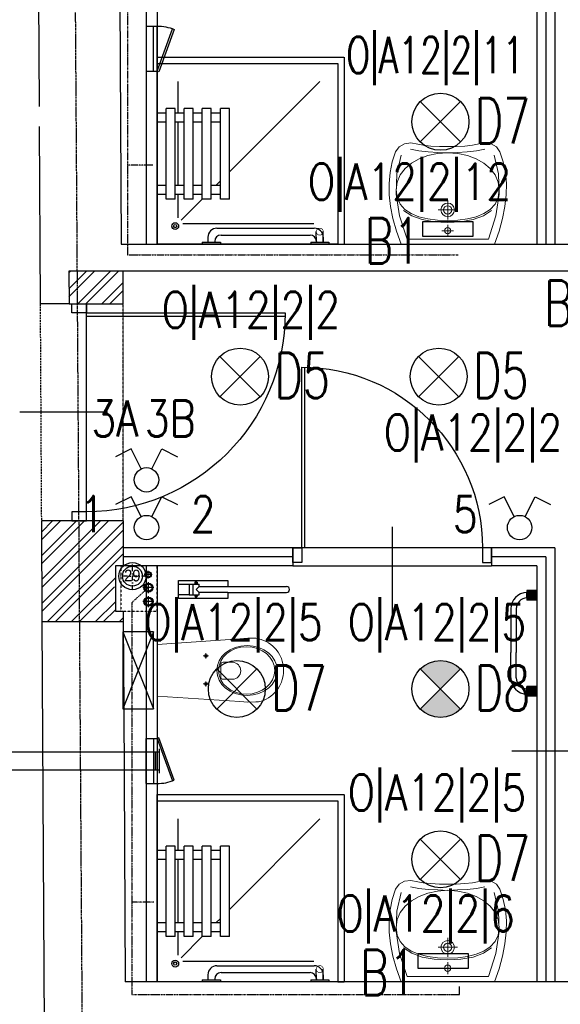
# Model space of a CAD drawing. Header units: inches. Extents: x -281236 to -70395, y 38777 to 102341.
# Tile 191 of 244: x -139016 to -138717, y 59900 to 60445. Entities that reach past the tile are written whole.
import ezdxf
from ezdxf.enums import TextEntityAlignment as Align

# ---------------------------------------------------------------- set-up
doc = ezdxf.new("R2010")
doc.units = ezdxf.units.IN
doc.header["$MEASUREMENT"] = 0
for name, pattern in [('00-inst$0$DASHDOT', [1, 0.5, -0.25, 0, -0.25]), ('CENTER', [2, 1.25, -0.25, 0.25, -0.25]), ('DASHDOT', [1, 0.5, -0.25, 0, -0.25]), ('DASHED', [0.75, 0.5, -0.25]), ('DASHED2', [0.375, 0.25, -0.125])]:
    doc.linetypes.add(name, pattern=pattern)
doc.layers.get('0').update_dxf_attribs({"color": 101})
for name, color, linetype in [('Drz---drzwi', 5, 'Continuous'), ('E-90', 6, 'Continuous'), ('E35', 6, 'Continuous'), ('Ins-kan', 54, 'Continuous'), ('Ins-went', 141, 'Continuous'), ('Ins-wod', 152, 'Continuous'), ('Mw-wc-rury', 160, 'DASHDOT'), ('Os-osie glowne', 8, 'CENTER'), ('piony_K_nr', 240, 'Continuous'), ('Sc-cegla pelna', 32, 'Continuous'), ('Sc-cegla pelna-hatch', 8, 'Continuous'), ('Sc-gazobeton', 45, 'Continuous'), ('Sc-gk', 120, 'Continuous'), ('Sc-gk-hatch', 8, 'Continuous'), ('Sc-nad', 5, 'DASHED2'), ('Sc-nadproza kon', 5, 'DASHED2'), ('stelaż_wc', 64, 'Continuous'), ('W-otwor-strop', 126, 'Continuous'), ('Wyp-grzejniki', 56, 'Continuous'), ('Wyp-meble', 155, 'Continuous'), ('Wyp-sanitar', 131, 'Continuous')]:
    doc.layers.add(name, color=color, linetype=linetype)
doc.styles.add('ROMANS', font='romans', dxfattribs={"width": 0.85})
doc.styles.add('TYTUL2', font='ARIAL.TTF')
doc.linetypes.add('BATTING', pattern='A,0.0001,-0.1,[134,ltypeshp.shx,S=0.1,R=0,X=-0.1,Y=0],-0.2,[134,ltypeshp.shx,S=0.1,R=180,X=0.1,Y=0],-0.1', length=0.4001)
pattern_1 = [(45, (2.823071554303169e-09, 7.275957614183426e-12), (-6.629126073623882, 6.629126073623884), []), (45, (4.419417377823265, 7.275957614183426e-12), (-6.629126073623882, 6.629126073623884), [])]

# ---------------------------------------------------------------- blocks, each defined once
blk = doc.blocks.new('_0630_BRODZIK_NIEPELNOSPRAWNI')
for p, q in [((27.5145487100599, -5), (27.5145487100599, 0)), ((32.5145487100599, -5), (32.5145487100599, 0)), ((25.0145487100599, -10), (25.0145487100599, -5)), ((25.0145487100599, -5), (75.0145487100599, -5)), ((67.5145487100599, -5.000000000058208), (67.5145487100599, -5.820766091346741e-11)), ((72.5145487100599, -5.000000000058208), (72.5145487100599, -5.820766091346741e-11)), ((75.0145487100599, -10), (75.0145487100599, -5)), ((25.0145487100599, -10), (75.0145487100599, -10)), ((27.5145487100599, -15), (27.5145487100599, -10)), ((32.5145487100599, -15), (32.5145487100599, -10)), ((67.5145487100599, -15.00000000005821), (67.5145487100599, -10.00000000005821)), ((72.5145487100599, -15.00000000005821), (72.5145487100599, -10.00000000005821)), ((11.24549740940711, -86.65147187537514), (11.24549740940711, -14.30211374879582)), ((25.0145487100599, -25.01347514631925), (13.26359198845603, -13.26302274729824)), ((27.5145487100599, -11.55817966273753), (14.61417230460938, -11.55817966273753)), ((25.0145487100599, -20), (25.0145487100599, -15)), ((25.0145487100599, -15), (75.0145487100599, -15)), ((67.5145487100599, -11.55817966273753), (32.5145487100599, -11.55817966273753)), ((90.02909742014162, -11.55817966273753), (72.5145487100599, -11.55817966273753)), ((75.0145487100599, -20), (75.0145487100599, -15)), ((25.0145487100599, -20), (75.0145487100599, -20)), ((27.5145487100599, -25), (27.5145487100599, -20)), ((32.5145487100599, -25), (32.5145487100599, -20)), ((67.5145487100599, -25.00000000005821), (67.5145487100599, -20.00000000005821)), ((72.5145487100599, -25.00000000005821), (72.5145487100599, -20.00000000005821)), ((1.049999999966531, -25), (0.04999999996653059, -25)), ((1.049999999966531, -25), (1.049999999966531, -35)), ((25.0145487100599, -30), (25.0145487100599, -25)), ((25.0145487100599, -25), (75.0145487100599, -25)), ((75.0145487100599, -30), (75.0145487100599, -25)), ((3.849999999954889, -28.10000000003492), (1.049999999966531, -28.10000000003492)), ((1.549999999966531, -31.90000000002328), (1.049999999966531, -31.90000000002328)), ((25.0145487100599, -30), (75.0145487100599, -30)), ((27.5145487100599, -35), (27.5145487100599, -30)), ((32.50521209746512, -35), (32.50521209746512, -30)), ((32.5145487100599, -32.51315326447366), (32.50521209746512, -32.50381705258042)), ((32.5145487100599, -35), (32.5145487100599, -30)), ((35.00150217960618, -35), (32.5145487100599, -32.51315326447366)), ((67.5145487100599, -35.00000000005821), (67.5145487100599, -30.00000000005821)), ((72.5145487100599, -35.00000000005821), (72.5145487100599, -30.00000000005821)), ((1.049999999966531, -35), (0.04999999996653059, -35)), ((5.049999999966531, -35.40000000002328), (5.049999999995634, -84.60000000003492)), ((8.849999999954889, -33.10000000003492), (8.849999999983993, -86.90000000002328)), ((25.0145487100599, -40), (25.0145487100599, -35)), ((25.0145487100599, -35), (75.0145487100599, -35)), ((75.0145487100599, -40), (75.0145487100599, -35)), ((25.0145487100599, -40), (75.0145487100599, -40)), ((90.02909742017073, -90.02523358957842), (40.00171677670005, -40)), ((1.049999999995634, -85.00000000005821), (0.04999999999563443, -85.00000000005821)), ((1.049999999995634, -85.00000000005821), (1.049999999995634, -95.00000000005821)), ((1.049999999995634, -88.10000000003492), (6.949999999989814, -88.07500000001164)), ((1.549999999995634, -88.10000000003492), (1.049999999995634, -88.10000000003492)), ((1.049999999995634, -91.90000000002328), (6.949999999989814, -91.92500000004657)), ((3.849999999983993, -91.90000000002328), (1.049999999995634, -91.90000000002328))]:
    blk.add_line(p, q)
blk.add_lwpolyline([(0, 0), (100.0000000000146, 0), (100.0000000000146, -100), (0, -100)], close=True)
at = {"linetype": 'DASHED', "ltscale": 0.5}
blk.add_lwpolyline([(103.5000000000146, 0), (103.5000000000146, -103.5), (0, -103.5)], dxfattribs=at)
for points in [[(100.0000000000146, 0), (103.5000000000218, 0)], [(1.049999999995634, -95.00000000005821), (0.0458230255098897, -95.00048435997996)], [(0, -100), (0, -103.5)]]:
    blk.add_lwpolyline(points)
at = {"const_width": 0.35}
blk.add_lwpolyline([(6.949999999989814, -88.07500000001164, 1), (6.949999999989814, -91.92500000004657, 1)], format="xyb", close=True, dxfattribs=at)
for radius in [1.900505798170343, 0.900505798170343]:
    blk.add_circle((9.999999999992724, -10.0000000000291), radius)
for centre, radius, start, end in [((1.550000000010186, -35.40000000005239), 3.5, 0, 90), ((3.849999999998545, -33.10000000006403), 5, 0, 90), ((1.549999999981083, -84.60000000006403), 3.5, 270, 0), ((3.849999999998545, -86.90000000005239), 5, 270, 0)]:
    blk.add_arc(centre, radius, start, end)
blk = doc.blocks.new('_0630_UMYWALKA_NIEPEŁNOSPRAWNY')
at = {"lineweight": 0}
for points in [[(0, -54.0117386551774), (4.599899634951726, -54.03674748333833), (9.416254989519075, -54.29201000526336), (13.64059101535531, -54.72405907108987), (16.46227673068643, -55.27985871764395), (20.39814885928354, -56.01028897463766), (23.99252112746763, -55.5847077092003), (26.92674656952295, -53.96646405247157), (28.8839029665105, -51.11890713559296), (30.72118946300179, -45.50830589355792), (31.91600778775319, -39.68512961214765), (32.47223862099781, -33.64420405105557), (32.39333145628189, -27.38078615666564), (31.68402934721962, -20.88927050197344), (30.34691941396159, -14.16534522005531), (28.38674471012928, -7.203836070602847), (25.80695472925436, 0), (0, 0), (-25.80729967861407, 0), (-28.38717589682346, -7.203836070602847), (-30.34747995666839, -14.16534522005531), (-31.68441741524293, -20.88927050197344), (-32.39406447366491, -27.38078615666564), (-32.47279916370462, -33.64420405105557), (-31.91665456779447, -39.68512961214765), (-30.72183624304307, -45.50830589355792), (-28.88454974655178, -51.11890713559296), (-26.92726399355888, -53.96646405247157), (-23.99286607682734, -55.5847077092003), (-20.39892499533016, -56.01028897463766), (-16.46270791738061, -55.27985871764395), (-13.6410222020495, -54.72405907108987), (-9.417117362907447, -54.29201000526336), (-4.600330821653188, -54.03674748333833), (0, -54.0117386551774)], [(0, -5.72486571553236), (0.6799814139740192, -5.862845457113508), (1.236643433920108, -6.238409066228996), (1.612207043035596, -6.795071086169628), (1.750617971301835, -7.475483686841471), (1.612207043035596, -8.155896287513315), (1.236643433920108, -8.712558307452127), (0.6799814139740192, -9.088121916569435), (0, -9.226532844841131), (-0.6804126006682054, -9.088121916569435), (-1.237074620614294, -8.712558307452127), (-1.613069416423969, -8.155896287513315), (-1.751049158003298, -7.475483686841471), (-1.613069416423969, -6.795071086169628), (-1.237074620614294, -6.238409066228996), (-0.6804126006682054, -5.862845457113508), (0, -5.72486571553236)], [(0, -15.26228416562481), (1.45741102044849, -15.55764704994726), (2.65007341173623, -16.3631037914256), (3.455530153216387, -17.55576618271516), (3.75132422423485, -19.01360838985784), (3.455530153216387, -20.47145059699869), (2.65007341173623, -21.66411298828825), (1.45741102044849, -22.46913854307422), (0, -22.76493261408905), (-1.458273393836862, -22.46913854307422), (-2.650935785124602, -21.66411298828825), (-3.455961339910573, -20.47145059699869), (-3.751755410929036, -19.01360838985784), (-3.455961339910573, -17.55576618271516), (-2.650935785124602, -16.3631037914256), (-1.458273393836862, -15.55764704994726), (0, -15.26228416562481)], [(0, -16.7127961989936), (0.8938500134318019, -16.89389460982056), (1.62557383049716, -17.38803455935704), (2.119282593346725, -18.11932718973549), (2.300812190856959, -19.01360838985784), (2.119282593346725, -19.90788958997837), (1.62557383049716, -20.63918222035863), (0.8938500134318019, -21.13289098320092), (0, -21.31442058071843), (-0.8942812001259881, -21.13289098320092), (-1.626005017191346, -20.63918222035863), (-2.119713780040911, -19.90788958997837), (-2.301243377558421, -19.01360838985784), (-2.119713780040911, -18.11932718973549), (-1.626005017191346, -17.38803455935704), (-0.8942812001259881, -16.89389460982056), (0, -16.7127961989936)]]:
    blk.add_lwpolyline(points, close=True, dxfattribs=at)
for points in [[(25.67371804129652, -49.28205182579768), (28.13622524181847, -38.98402005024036), (28.45228508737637, -27.73996467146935), (26.58697145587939, -15.64647150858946), (22.50665178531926, -2.800988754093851), (0, -2.800988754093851), (-22.50729856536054, -2.800988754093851), (-26.5875751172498, -15.64647150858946), (-28.45275939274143, -27.73996467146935), (-28.13691514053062, -38.98402005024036), (-25.67414922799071, -49.28205182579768)], [(0, -10.72835609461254), (0, -4.223042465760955)], [(-3.252872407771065, -7.475483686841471), (3.252441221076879, -7.475483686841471)], [(-28.44758515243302, -30.13650030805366), (-27.85733368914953, -25.83196355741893), (-26.16923778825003, -22.21948144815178), (-23.50734986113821, -19.26197192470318), (-19.99585167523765, -16.9240776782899), (-15.75858004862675, -15.16871665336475), (-10.91980298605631, -13.9596691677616), (-5.60370225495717, -13.26114672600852), (0.06597156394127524, -13.03606727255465), (5.73521419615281, -13.26114672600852), (11.05174611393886, -13.9596691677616), (15.8905231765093, -15.16871665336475), (20.12736361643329, -16.9240776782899), (23.63894803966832, -19.26197192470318), (26.30066349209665, -22.21948144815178), (27.98875939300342, -25.83196355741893), (28.5794851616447, -30.13650030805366)], [(-24.25731287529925, -18.74152958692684), (-19.75102387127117, -15.71287425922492), (-14.00796207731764, -13.62765541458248), (-7.309045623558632, -12.42335098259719), (0.06597156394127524, -12.03571414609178), (7.440557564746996, -12.42335098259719), (14.13947401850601, -13.62765541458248), (19.88244957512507, -15.71287425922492), (24.38878169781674, -18.74152958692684)], [(-0.0004311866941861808, -24.2645999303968), (-0.0004311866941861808, -13.76261684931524)], [(5.341109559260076, -19.01360838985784), (-5.341540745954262, -19.01360838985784)], [(-28.44758515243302, -30.13650030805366), (-27.86082630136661, -34.41559704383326), (-26.18187155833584, -38.32602915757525), (-23.53291923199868, -41.80570576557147), (-20.03616763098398, -44.79253598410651), (-15.81377194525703, -47.22356655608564), (-10.98793048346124, -49.03713778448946), (-5.681315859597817, -50.17115878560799), (-0.01509153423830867, -50.56310748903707), (5.658031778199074, -50.17115878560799), (10.98361861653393, -49.03713778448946), (15.83490009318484, -47.22356655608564), (20.08683206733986, -44.79253598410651), (23.6135080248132, -41.80570576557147), (26.28815907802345, -38.32602915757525), (27.98530989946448, -34.41559704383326), (28.5794851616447, -30.13650030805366)], [(20.64392527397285, -52.50560353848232), (15.93666015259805, -51.6337440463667), (10.85555616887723, -51.0779443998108), (5.511428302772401, -50.7403252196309), (0.01509153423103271, -50.52343831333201), (-5.481245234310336, -50.7403252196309), (-10.82537310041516, -51.0779443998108), (-15.90647708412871, -51.6337440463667), (-20.61369908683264, -52.50560353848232)]]:
    blk.add_lwpolyline(points, dxfattribs=at)
at = {"lineweight": 0, "const_width": 0.2824945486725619}
for points in [[(-0.1276312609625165, -20.35201188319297), (-0.1276312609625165, -20.35201188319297)], [(-0.07459529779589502, -21.39332774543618), (-0.07459529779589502, -21.39332774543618)]]:
    blk.add_lwpolyline(points, dxfattribs=at)
blk = doc.blocks.new('_0630_DRZWI_100')
at = {"ltscale": 25}
for p, q in [((-4, -5), (-4, 0)), ((-4, 0), (-4, -5)), ((4, 0), (-4, 0)), ((4, -5), (4, 0)), ((4, -5), (4, 0)), ((-4, -105), (-4, -5)), ((-4, -5), (4, -5)), ((-15.69999999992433, -55), (32.89999999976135, -55)), ((-4, -105), (4, -105)), ((-4, -110), (-4, -105)), ((4, -105), (4, -110)), ((4, -105), (4, -110)), ((4, -110), (-4, -110))]:
    blk.add_line(p, q, dxfattribs=at)
at = {"ltscale": 7}
for p, q in [((-4, -5), (-104, -4.999999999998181)), ((-4, -6.799999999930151), (-103.9837986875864, -6.799999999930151))]:
    blk.add_line(p, q, dxfattribs=at)
blk.add_arc((-4, -5), 100, 180, 270)
blk = doc.blocks.new('_GJKHGJ')
at = {"ltscale": 25}
for p, q in [((-8, -5), (-8, 0)), ((-8, 0), (-8, -5)), ((0, 0), (-8, 0)), ((0, -5), (0, 0)), ((0, -5), (0, 0)), ((-8, -115), (-7.999999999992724, -4.999999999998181)), ((-8, -5), (0, -5)), ((-19.69999999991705, -60), (28.89999999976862, -60)), ((-8, -115), (0, -115)), ((-8, -120), (-8, -115)), ((0, -115), (0, -120)), ((0, -115), (0, -120)), ((0, -120), (-8, -120))]:
    blk.add_line(p, q, dxfattribs=at)
at = {"ltscale": 7}
for p, q in [((-8, -5), (-118, -4.999999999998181)), ((-8, -6.799999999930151), (-117.985271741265, -6.799999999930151))]:
    blk.add_line(p, q, dxfattribs=at)
blk.add_arc((-8, -5), 110, 180, 270)
blk = doc.blocks.new('_gslkflhklgj')
at = {"linetype": '00-inst$0$DASHDOT', "ltscale": 5}
for p, q in [((2.764863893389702e-10, -7.499999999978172), (-2.983142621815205e-10, 7.500000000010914)), ((7.499999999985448, 3.074092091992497e-10), (-7.500000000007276, -2.801243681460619e-10))]:
    blk.add_line(p, q, dxfattribs=at)
for centre, radius in [((-1.455191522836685e-11, 1.637090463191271e-11), 7.5), ((0, 0), 5.5)]:
    blk.add_circle(centre, radius)
blk = doc.blocks.new('_0630_WC_NIEPEŁNOSPRAWNY')
at = {"lineweight": 0}
for p, q in [((-14.26044946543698, 0), (-17.49471912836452, -45.69999999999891)), ((-14.26044946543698, 0), (14.26044946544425, 0)), ((14.26044946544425, 0), (17.1525273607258, -45.70464459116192)), ((-8.009799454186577, -26.98395776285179), (-9.420152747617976, -26.98395776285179)), ((-8.009799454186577, -26.98395776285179), (-8.009799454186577, -25.53926559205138)), ((-8.009799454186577, -26.98395776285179), (-6.526574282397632, -26.98395776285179)), ((-8.009799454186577, -26.98395776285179), (-8.009799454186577, -28.40553939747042)), ((7.490200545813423, -26.98395776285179), (6.079847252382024, -26.98395776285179)), ((7.490200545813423, -26.98395776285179), (7.490200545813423, -25.53926559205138)), ((7.490200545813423, -26.98395776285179), (8.973425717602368, -26.98395776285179)), ((7.490200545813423, -26.98395776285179), (7.490200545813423, -28.40553939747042)), ((-4.440070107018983, -36.51248908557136), (-4.440070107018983, -41.76659104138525)), ((-3.49908735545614, -35.21439024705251), (4.000928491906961, -35.21439024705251)), ((4.941911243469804, -36.51248908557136), (4.941911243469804, -41.76659104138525)), ((-17.49471912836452, -45.69999999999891), (-17.82067442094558, -50.14040847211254)), ((17.1525273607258, -45.70464459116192), (17.52067442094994, -50.14040847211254)), ((-17.82067442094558, -50.14040847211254), (-17.76542065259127, -54.69174354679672)), ((17.52067442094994, -50.14040847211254), (17.46542065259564, -54.69174354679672)), ((-17.76542065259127, -54.69174354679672), (-17.50824460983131, -56.08355764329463)), ((-17.50824460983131, -56.08355764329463), (-17.11556934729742, -57.5270070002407)), ((-17.11556934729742, -57.5270070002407), (-16.60128430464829, -58.93290689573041)), ((-16.60128430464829, -58.93290689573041), (-15.96901805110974, -60.29133791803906)), ((16.60128430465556, -58.93290689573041), (15.96901805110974, -60.29133791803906)), ((17.1155693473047, -57.5270070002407), (16.60128430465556, -58.93290689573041)), ((17.50824460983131, -56.08355764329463), (17.1155693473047, -57.5270070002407)), ((17.46542065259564, -54.69174354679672), (17.50824460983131, -56.08355764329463)), ((-15.96901805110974, -60.29133791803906), (-15.22323157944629, -61.59271557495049)), ((-15.22323157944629, -61.59271557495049), (-14.36918683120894, -62.82785791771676)), ((-14.36918683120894, -62.82785791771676), (-13.41290957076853, -63.98805032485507)), ((-13.41290957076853, -63.98805032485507), (-11.77135984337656, -65.59644362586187)), ((13.41290957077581, -63.98805032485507), (11.77135984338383, -65.59644362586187)), ((14.36918683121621, -62.82785791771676), (13.41290957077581, -63.98805032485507)), ((15.22323157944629, -61.59271557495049), (14.36918683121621, -62.82785791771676)), ((15.96901805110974, -60.29133791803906), (15.22323157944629, -61.59271557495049)), ((-11.77135984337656, -65.59644362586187), (-10.00146959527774, -66.94005631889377)), ((-10.00146959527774, -66.94005631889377), (-8.710203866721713, -67.72472016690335)), ((-8.710203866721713, -67.72472016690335), (-6.538240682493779, -68.77378328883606)), ((-6.538240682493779, -68.77378328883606), (-5.069820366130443, -69.2455219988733)), ((-5.069820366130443, -69.2455219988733), (-3.019381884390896, -69.72479742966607)), ((-3.019381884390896, -69.72479742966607), (-1.515462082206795, -69.92252014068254)), ((-1.515462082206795, -69.92252014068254), (0, -69.99537917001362)), ((1.515462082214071, -69.92252014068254), (0, -69.99537917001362)), ((3.019381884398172, -69.72479742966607), (1.515462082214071, -69.92252014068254)), ((5.069820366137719, -69.2455219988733), (3.019381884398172, -69.72479742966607)), ((6.538240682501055, -68.77378328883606), (5.069820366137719, -69.2455219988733)), ((8.710203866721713, -67.72472016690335), (6.538240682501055, -68.77378328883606)), ((10.00146959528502, -66.94005631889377), (8.710203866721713, -67.72472016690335)), ((11.77135984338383, -65.59644362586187), (10.00146959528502, -66.94005631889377))]:
    blk.add_line(p, q, dxfattribs=at)
for centre, radius, start, end in [((-3.244368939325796, -36.38913916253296), 1.202046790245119, 102.2339496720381, 185.8898644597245), ((3.746210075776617, -36.38913916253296), 1.20204679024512, 354.1101355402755, 77.7660503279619), ((0.2509205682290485, -41.5369819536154), 4.696606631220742, 182.8022099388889, 357.197790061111)]:
    blk.add_arc(centre, radius, start, end, dxfattribs=at)
for centre, major_axis, ratio, start_param in [((-8.009799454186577, -26.98395776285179), (0.5985531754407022, 0.5985531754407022), 0.999999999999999, 5.497787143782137), ((7.490200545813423, -26.98395776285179), (0.598553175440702, 0.5985531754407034), 0.9999999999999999, 5.497787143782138)]:
    blk.add_ellipse(centre, major_axis=major_axis, ratio=ratio, start_param=start_param, end_param=11.78097245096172, dxfattribs=at)
for centre, major_axis, ratio in [((0.05375849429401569, -49.75009780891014), (0, -16.75), 0.8235294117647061), ((0.05375849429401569, -49.50009780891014), (0, -15.54479430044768), 0.845174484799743)]:
    blk.add_ellipse(centre, major_axis=major_axis, ratio=ratio, dxfattribs=at)
blk = doc.blocks.new('rewizja')
at = {"layer": 'Wyp-meble'}
for p, q in [((-25.0000000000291, 5.999999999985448), (-25, -2.91038304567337e-11)), ((-25.0000000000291, 6), (-5.820766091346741e-11, 6)), ((-2.91038304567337e-11, 5.999999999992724), (0, 0)), ((-25, 3.999999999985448), (-25, 1.999999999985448)), ((0, 1.999999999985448), (-25, 1.999999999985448)), ((0, -1.455191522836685e-11), (-25, -1.455191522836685e-11))]:
    blk.add_line(p, q, dxfattribs=at)
blk.add_lwpolyline([(-23.15029537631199, -9.490196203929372), (0.3420201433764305, -0.9396926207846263), (0, 0), (-23.49231551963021, -8.550503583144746)], close=True, dxfattribs=at)
blk.add_arc((-2.91038304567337e-11, -1.455191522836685e-11), 25, 180, 202.2924427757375, dxfattribs=at)
blk = doc.blocks.new('pion_woda')
at = {"layer": 'Ins-wod'}
for p, q in [((3, 0), (-3, 0)), ((0, 3), (0, -3))]:
    blk.add_line(p, q, dxfattribs=at)
for centre, radius in [((0, 0.02268880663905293), 2.550088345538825), ((0, 0), 2)]:
    blk.add_circle(centre, radius, dxfattribs=at)
blk = doc.blocks.new('pion_mały')
at = {"layer": 'Ins-wod'}
for p, q in [((0, 2.084117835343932), (0, -2.115882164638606)), ((2.100000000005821, -0.01588216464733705), (-2.099999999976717, -0.01588216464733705))]:
    blk.add_line(p, q, dxfattribs=at)
for centre, radius in [((0, 0), 1.785061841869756), ((0, -0.01588216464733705), 1.399999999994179)]:
    blk.add_circle(centre, radius, dxfattribs=at)
blk = doc.blocks.new('WW_piony')
for name, p in [('pion_mały', (0, 0)), ('pion_woda', (7.182069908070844, 0.1177387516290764)), ('pion_woda', (14.9266008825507, 0.1457221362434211))]:
    blk.add_blockref(name, p)
blk = doc.blocks.new('barierka_stojąca')
at = {"layer": 'Wyp-sanitar'}
for p, q in [((0, -27.40622834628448), (0, 0)), ((0, 0), (9.973803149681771, 0)), ((1.994850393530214, -5.984401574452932), (1.994850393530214, 0)), ((1.994850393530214, 0), (7.978952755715, 0)), ((7.978952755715, 0), (7.978952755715, -5.984401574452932)), ((9.973803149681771, 0), (9.973803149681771, -27.40622834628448)), ((0.6539291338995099, -9.743559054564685), (0.6512362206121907, -9.79906299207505)), ((0.6512362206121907, -9.79906299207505), (0.6539291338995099, -9.854118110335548)), ((0.6621574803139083, -9.689700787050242), (0.6539291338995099, -9.743559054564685)), ((0.6539291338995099, -9.854118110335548), (0.6621574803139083, -9.907976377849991)), ((0.6754724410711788, -9.63763779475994), (0.6621574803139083, -9.689700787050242)), ((0.6621574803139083, -9.907976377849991), (0.6754724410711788, -9.959740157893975)), ((0.6938740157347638, -9.587968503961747), (0.6754724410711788, -9.63763779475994)), ((0.6754724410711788, -9.959740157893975), (0.6938740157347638, -10.00970866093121)), ((0.7166141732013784, -9.540393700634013), (0.6938740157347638, -9.587968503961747)), ((0.6938740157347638, -10.00970866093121), (0.7166141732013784, -10.05698425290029)), ((0.743842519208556, -9.49581102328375), (0.7166141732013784, -9.540393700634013)), ((0.7166141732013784, -10.05698425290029), (0.743842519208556, -10.10186614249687)), ((0.7751102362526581, -9.453921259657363), (0.743842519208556, -9.49581102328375)), ((0.743842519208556, -10.10186614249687), (0.7751102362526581, -10.14360629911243)), ((0.8104173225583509, -9.415622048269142), (0.7751102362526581, -9.453921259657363)), ((0.7751102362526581, -10.14360629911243), (0.8104173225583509, -10.18235433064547)), ((0.8487165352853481, -9.380314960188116), (0.8104173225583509, -9.415622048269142)), ((0.8104173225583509, -10.18235433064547), (0.8487165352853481, -10.21721259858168)), ((0.8906062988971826, -9.349047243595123), (0.8487165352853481, -9.380314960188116)), ((0.8487165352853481, -10.21721259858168), (0.8906062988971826, -10.24848031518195)), ((0.9351889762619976, -9.321818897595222), (0.8906062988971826, -9.349047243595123)), ((0.8906062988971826, -10.24848031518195), (0.9351889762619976, -10.27570866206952)), ((0.9827637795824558, -9.299078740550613), (0.9351889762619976, -9.321818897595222)), ((0.9351889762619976, -10.27570866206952), (0.9827637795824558, -10.29874803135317)), ((1.032433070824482, -9.280677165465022), (0.9827637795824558, -9.299078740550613)), ((0.9827637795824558, -10.29874803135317), (1.032433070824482, -10.3170000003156)), ((1.084496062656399, -9.267362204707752), (1.032433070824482, -9.280677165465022)), ((1.032433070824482, -10.3170000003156), (1.084496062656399, -10.33046456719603)), ((1.138354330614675, -9.259133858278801), (1.084496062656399, -9.267362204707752)), ((1.084496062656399, -10.33046456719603), (1.138354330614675, -10.33869291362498)), ((1.193858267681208, -9.256440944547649), (1.138354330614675, -9.259133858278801)), ((1.193858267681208, -9.256440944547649), (1.193858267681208, -9.256440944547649)), ((1.215850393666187, -9.051031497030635), (1.215850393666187, -10.54709448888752)), ((1.714338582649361, -9.051031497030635), (1.215850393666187, -9.051031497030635)), ((1.215850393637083, -9.40514960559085), (1.714338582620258, -9.40514960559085)), ((1.215850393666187, -10.19282677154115), (1.714338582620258, -10.19282677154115)), ((1.215850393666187, -10.54709448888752), (1.714338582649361, -10.54709448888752)), ((1.714338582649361, -10.54709448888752), (1.714338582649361, -9.051031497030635)), ((7.978952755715, -5.984401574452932), (1.994850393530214, -5.984401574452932)), ((1.994850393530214, -6.001755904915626), (1.994850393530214, -11.47001574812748)), ((2.026118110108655, -8.162370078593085), (7.981795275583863, -8.162370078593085)), ((3.339062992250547, -11.47001574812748), (5.039338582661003, -9.84140157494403)), ((5.039338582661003, -9.84140157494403), (6.632196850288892, -11.45945338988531)), ((7.979102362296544, -6.001755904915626), (7.97910236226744, -11.45945338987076)), ((8.261858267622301, -9.051031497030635), (8.261858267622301, -10.54709448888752)), ((8.760346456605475, -9.051031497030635), (8.261858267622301, -9.051031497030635)), ((8.760346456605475, -9.405149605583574), (8.261858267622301, -9.40514960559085)), ((8.760346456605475, -10.19282677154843), (8.261858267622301, -10.19282677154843)), ((8.261858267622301, -10.54709448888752), (8.760346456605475, -10.54709448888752)), ((8.760346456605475, -10.54709448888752), (8.760346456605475, -9.051031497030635)), ((8.782338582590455, -9.256440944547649), (8.782338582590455, -9.256440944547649)), ((8.782338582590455, -9.256440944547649), (8.83739370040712, -9.259133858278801)), ((8.83739370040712, -9.259133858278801), (8.891251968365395, -9.267362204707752)), ((8.891251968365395, -10.33046456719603), (8.83739370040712, -10.33869291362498)), ((8.891251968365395, -9.267362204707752), (8.943015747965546, -9.280677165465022)), ((8.943015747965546, -10.3170000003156), (8.891251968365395, -10.33046456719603)), ((8.943015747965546, -9.280677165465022), (8.992984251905, -9.299078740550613)), ((8.992984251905, -10.29874803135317), (8.943015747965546, -10.3170000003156)), ((8.992984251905, -9.299078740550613), (9.040259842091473, -9.321818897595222)), ((9.040259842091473, -10.27570866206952), (8.992984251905, -10.29874803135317)), ((9.040259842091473, -9.321818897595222), (9.085141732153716, -9.349047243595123)), ((9.085141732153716, -10.24848031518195), (9.040259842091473, -10.27570866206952)), ((9.085141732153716, -9.349047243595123), (9.126881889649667, -9.380314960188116)), ((9.126881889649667, -10.21721259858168), (9.085141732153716, -10.24848031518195)), ((9.126881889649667, -9.380314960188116), (9.165629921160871, -9.415622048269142)), ((9.165629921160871, -10.18235433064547), (9.126881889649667, -10.21721259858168)), ((9.165629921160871, -9.415622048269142), (9.200488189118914, -9.453921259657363)), ((9.200488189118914, -10.14360629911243), (9.165629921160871, -10.18235433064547)), ((9.200488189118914, -9.453921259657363), (9.231755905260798, -9.49581102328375)), ((9.231755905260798, -10.10186614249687), (9.200488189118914, -10.14360629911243)), ((9.231755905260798, -9.49581102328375), (9.258984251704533, -9.540393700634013)), ((9.258984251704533, -10.05698425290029), (9.231755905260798, -10.10186614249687)), ((9.258984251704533, -9.540393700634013), (9.282023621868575, -9.587968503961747)), ((9.282023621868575, -10.00970866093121), (9.258984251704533, -10.05698425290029)), ((9.282023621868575, -9.587968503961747), (9.300275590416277, -9.63763779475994)), ((9.300275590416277, -9.959740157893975), (9.282023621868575, -10.00970866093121)), ((9.300275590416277, -9.63763779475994), (9.31374015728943, -9.689700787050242)), ((9.31374015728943, -9.907976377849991), (9.300275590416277, -9.959740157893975)), ((9.31374015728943, -9.689700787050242), (9.321968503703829, -9.743559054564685)), ((9.321968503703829, -9.854118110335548), (9.31374015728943, -9.907976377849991)), ((9.321968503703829, -9.743559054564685), (9.324960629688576, -9.79906299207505)), ((9.324960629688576, -9.79906299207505), (9.321968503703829, -9.854118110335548)), ((1.994850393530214, -11.47001574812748), (3.339062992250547, -11.47001574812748)), ((3.339062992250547, -27.40622834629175), (3.339062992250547, -11.47001574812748)), ((6.632196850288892, -11.45945338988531), (6.632196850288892, -27.40652755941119)), ((6.632196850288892, -11.45945338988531), (7.97910236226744, -11.45945338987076)), ((3.339062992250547, -27.40622834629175), (0, -27.40622834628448)), ((3.339062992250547, -27.40622834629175), (3.339062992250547, -59.86690551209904)), ((9.973803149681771, -27.40622834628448), (6.64177165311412, -27.40622834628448)), ((6.64177165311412, -27.40622834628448), (6.64177165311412, -59.86690551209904))]:
    blk.add_line(p, q, dxfattribs=at)
blk.add_arc((4.990417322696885, -59.86690551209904), 1.651354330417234, 180, 0, dxfattribs=at)
blk = doc.blocks.new('g-1')
at = {"layer": 'Wyp-grzejniki', "ltscale": 10}
h = blk.add_hatch(color=256, dxfattribs=at)
h.paths.add_polyline_path([(0.04198095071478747, 0), (-5.358019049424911, 9.888899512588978e-07), (-5.358020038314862, -5.399999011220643), (0.04197996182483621, -5.400000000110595)])
edge = h.paths.add_edge_path(flags=16)
edge.add_line((-5.358019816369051, -4.20012131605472), (-5.358019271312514, -1.199876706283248))
blk.add_hatch(color=256, dxfattribs=at).paths.add_polyline_path([(-0.01600215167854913, -58.58515187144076), (-0.0160011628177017, -53.18515187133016), (-5.416001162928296, -53.18515088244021), (-5.416002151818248, -58.58515088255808)])
at = {"layer": 'Wyp-grzejniki'}
for p, q in [((-5.400000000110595, 9.888899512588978e-07), (-5.400000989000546, -5.399999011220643)), ((0, 0), (-5.400000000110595, 9.888899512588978e-07)), ((0, 0), (-9.888899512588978e-07, -5.400000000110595)), ((-5.400000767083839, -4.20012131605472), (-5.400000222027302, -1.199876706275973)), ((-5.400000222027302, -1.199876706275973), (-5.400000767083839, -4.20012131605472)), ((-9.888899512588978e-07, -5.400000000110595), (-5.400000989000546, -5.399999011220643)), ((-14.30616789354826, -10.19938590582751, -1.243458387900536e-08), (-14.30617230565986, -34.29257331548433, -1.239034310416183e-08)), ((-11.30616789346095, -10.19938645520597, -1.243458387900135e-08), (-11.30617230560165, -34.29257386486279, -1.239034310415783e-08)), ((-14.30617488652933, -48.38576072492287, -1.236446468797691e-08), (-14.30617230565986, -34.29257331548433, -1.239034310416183e-08)), ((-11.30617488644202, -48.38576127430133, -1.23644646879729e-08), (-11.30617230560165, -34.29257386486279, -1.239034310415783e-08)), ((-5.400010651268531, -58.58515088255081), (-5.400009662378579, -53.18515088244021)), ((-9.662267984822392e-06, -53.18515187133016), (-5.400009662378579, -53.18515088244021)), ((-5.400010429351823, -57.38527318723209), (-5.400009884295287, -54.38502857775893)), ((-1.065115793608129e-05, -58.58515187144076), (-9.662267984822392e-06, -53.18515187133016)), ((-1.065115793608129e-05, -58.58515187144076), (-5.400010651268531, -58.58515088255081))]:
    blk.add_line(p, q, dxfattribs=at)
for centre, radius, start, end in [((-5.306167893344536, -10.19938755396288, -1.243458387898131e-08), 9.00000000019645, 90.5973659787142, 179.9999895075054), ((-5.306167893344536, -10.19938755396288, -1.243458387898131e-08), 6.000000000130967, 90.8960744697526, 179.9999895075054), ((-5.306174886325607, -48.38576237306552, -1.236446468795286e-08), 9.00000000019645, 179.9999895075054, 269.4026135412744), ((-5.306174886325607, -48.38576237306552, -1.236446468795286e-08), 6.000000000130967, 179.9999895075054, 269.1039052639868)]:
    blk.add_arc(centre, radius, start, end, dxfattribs=at)

msp = doc.modelspace()

# ---------------------------------------------------------------- hatches: boundary and pattern name
at = {"layer": 'E35'}
h = msp.add_hatch(color=256, dxfattribs=at)
edge = h.paths.add_edge_path()
edge.add_line((-138783.3779272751, 60074.47334483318), (-138794.5148590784, 60085.61027663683))
edge.add_ellipse((-138783.377927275, 60074.47334483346), major_axis=(11.1369318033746, -11.13693180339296), ratio=1, start_angle=90.00000000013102, end_angle=180.0000000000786, ccw=False)
edge.add_line((-138772.2409954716, 60085.61027663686), (-138783.3779272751, 60074.47334483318))
edge = h.paths.add_edge_path()
edge.add_line((-138794.5148590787, 60063.33641302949), (-138783.3779272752, 60074.47334483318))
edge.add_line((-138783.3779272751, 60074.47334483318), (-138772.2409954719, 60063.33641302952))
edge.add_ellipse((-138783.3779272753, 60074.47334483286), major_axis=(11.13693180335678, -11.13693180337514), ratio=1, start_angle=-89.99999999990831, end_angle=1.1789325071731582e-10, ccw=False)
at = {"layer": 'Sc-cegla pelna-hatch'}
h = msp.add_hatch(dxfattribs=at)
h.set_pattern_fill('ANSI32', color=256, scale=25, style=0)
h.set_pattern_definition(pattern_1)
h.paths.add_polyline_path([(-138984.268418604, 60305.54234718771), (-138988.9653198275, 60305.5423471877), (-138988.8606320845, 60287.54234718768), (-138984.1481684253, 60287.54234718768)])
h.paths.add_polyline_path([(-138958.8506077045, 60305.54234718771), (-138984.268418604, 60305.54234718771), (-138984.1481684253, 60287.54234718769), (-138958.8506077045, 60287.54234718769)])
h = msp.add_hatch(dxfattribs=at)
h.set_pattern_fill('ANSI32', color=256, scale=25, style=0)
h.set_pattern_definition(pattern_1)
h.paths.add_polyline_path([(-138983.3465005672, 60167.54234718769), (-139004.1692841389, 60167.54234718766), (-139003.8512923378, 60111.5423471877), (-138982.9723889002, 60111.54234718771)])
edge = h.paths.add_edge_path()
edge.add_line((-138963.1364554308, 60134.11999443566), (-138963.1364554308, 60142.54234718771))
edge.add_line((-138963.1364554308, 60142.54234718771), (-138958.8506077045, 60142.54234718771))
edge.add_line((-138958.8506077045, 60142.54234718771), (-138958.8506077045, 60167.54234718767))
edge.add_line((-138958.8506077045, 60167.54234718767), (-138983.3465005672, 60167.54234718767))
edge.add_line((-138983.3465005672, 60167.54234718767), (-138982.9723889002, 60111.5423471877))
edge.add_line((-138982.9723889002, 60111.5423471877), (-138958.8506077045, 60111.54234718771))
edge.add_line((-138958.8506077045, 60111.54234718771), (-138958.8506077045, 60117.54234718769))
edge.add_line((-138958.8506077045, 60117.54234718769), (-138963.1364554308, 60117.5423471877))
edge.add_line((-138963.1364554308, 60117.5423471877), (-138963.1364554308, 60128.02241582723))
edge.add_arc((-138956.284092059, 60131.07120513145), 7.50000000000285, 156.014512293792, 203.9854877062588, ccw=False)

# ---------------------------------------------------------------- linework, layer by layer
at = {"layer": 'E35'}
for p, q in [((-138772.2409954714, 60399.41111653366), (-138794.514859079, 60377.13725292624)), ((-138772.2409954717, 60377.13725292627), (-138794.5148590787, 60399.41111653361)), ((-138883.0925513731, 60258.46355419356), (-138905.3664149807, 60236.18969058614)), ((-138883.0925513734, 60236.18969058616), (-138905.3664149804, 60258.46355419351)), ((-138773.1887323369, 60258.46355419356), (-138795.4625959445, 60236.18969058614)), ((-138773.1887323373, 60236.18969058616), (-138795.4625959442, 60258.46355419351)), ((-138954.5558346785, 60207.26071668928), (-138963.091501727, 60202.98668018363)), ((-138949.0299618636, 60196.22501064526), (-138954.5558346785, 60207.26071668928)), ((-138942.9855614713, 60196.22501064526), (-138937.4596886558, 60207.26071668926)), ((-138937.4596886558, 60207.26071668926), (-138928.9240216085, 60202.98668018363)), ((-138954.5558346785, 60180.86381165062), (-138963.091501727, 60176.58977514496)), ((-138949.0299618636, 60169.82810560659), (-138954.5558346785, 60180.86381165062)), ((-138942.9855614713, 60169.82810560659), (-138937.4596886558, 60180.8638116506)), ((-138937.4596886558, 60180.8638116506), (-138928.9240216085, 60176.58977514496)), ((-138748.1464149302, 60180.86381165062), (-138756.6820819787, 60176.58977514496)), ((-138742.6205421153, 60169.82810560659), (-138748.1464149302, 60180.86381165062)), ((-138736.576141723, 60169.82810560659), (-138731.0502689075, 60180.8638116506)), ((-138731.0502689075, 60180.8638116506), (-138722.5146018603, 60176.58977514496)), ((-138884.8825861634, 60085.61027663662), (-138907.156449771, 60063.3364130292)), ((-138884.8825861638, 60063.33641302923), (-138907.1564497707, 60085.61027663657)), ((-138772.2409954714, 60085.61027663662), (-138794.5148590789, 60063.3364130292)), ((-138772.2409954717, 60063.33641302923), (-138794.5148590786, 60085.61027663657)), ((-138379.0858127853, 60039.9892724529), (-138743.9016128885, 60039.9892724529)), ((-138772.2409954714, 59991.41111653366), (-138794.514859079, 59969.13725292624)), ((-138772.2409954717, 59969.13725292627), (-138794.5148590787, 59991.41111653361))]:
    msp.add_line(p, q, dxfattribs=at)
for points in [[(-138793.2170279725, 60324.76539016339), (-138793.2170279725, 60333.04003206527), (-138765.5187121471, 60333.04003206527), (-138765.5187121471, 60324.76539016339)], [(-138795.7775009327, 59919.8885176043), (-138795.7775009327, 59928.16315950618), (-138768.0791851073, 59928.16315950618), (-138768.0791851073, 59919.8885176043)]]:
    msp.add_lwpolyline(points, close=True, dxfattribs=at)
for centre, radius in [((-138783.3779272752, 60388.27418472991), 15.74999999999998), ((-138894.2294831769, 60247.32662238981), 15.74999999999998), ((-138784.3256641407, 60247.32662238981), 15.74999999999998), ((-138946.0077616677, 60190.18938259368), 6.750000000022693), ((-138946.0077616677, 60163.79247755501), 6.750000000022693), ((-138739.5983419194, 60163.79247755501), 6.750000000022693), ((-138896.0195179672, 60074.47334483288), 15.74999999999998), ((-138783.3779272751, 60074.47334483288), 15.74999999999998), ((-138783.3779272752, 59980.27418472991), 15.74999999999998)]:
    msp.add_circle(centre, radius, dxfattribs=at)
at = {"layer": 'Ins-went'}
for p, q in [((-139062.6270408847, 60039.67430595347), (-138939.0270408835, 60039.67430595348)), ((-138941.0270408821, 60039.67430595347), (-138941.0270408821, 60029.67430595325)), ((-138941.0270408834, 60029.67430595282), (-138941.0270408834, 60039.67430595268)), ((-138939.0270408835, 60041.42430595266), (-138939.0270408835, 60027.92430595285)), ((-139062.6270408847, 60029.67430595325), (-138939.0270408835, 60029.67430595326))]:
    msp.add_line(p, q, dxfattribs=at)
at = {"layer": 'Mw-wc-rury', "ltscale": 0.8}
for p, q in [((-138956.457601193, 60458.55284404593), (-138956.457601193, 60314.59960042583)), ((-138942.5412698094, 60364.22836027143), (-138956.457601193, 60364.22836027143)), ((-138956.457601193, 60314.59960042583), (-138773.5308287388, 60314.59960042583)), ((-138944.9804729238, 60130.55290517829), (-138954.1781298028, 60122.19590185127)), ((-138954.1781298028, 60122.19590185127), (-138954.1781298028, 59905.49328734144)), ((-138942.014771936, 59956.49317752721), (-138954.1781298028, 59956.49317752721)), ((-138772.9167670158, 59905.49328734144), (-138772.9167670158, 59909.94086514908)), ((-138954.1781298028, 59905.49328734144), (-138772.9167670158, 59905.49328734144))]:
    msp.add_line(p, q, dxfattribs=at)
at = {"layer": 'Os-osie glowne'}
msp.add_line((-138968.4861177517, 57943.12244571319), (-138996.2871790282, 62104.6056831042), dxfattribs=at)
at = {"layer": 'Sc-cegla pelna'}
for p, q in [((-139006.1570608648, 60522.54234718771), (-139005.4539404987, 60396.70649508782)), ((-139005.3924769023, 60385.70649508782), (-139004.8439749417, 60287.54234718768)), ((-138465.9132333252, 60305.54234718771), (-138988.9653198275, 60305.54234718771)), ((-138988.9653198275, 60305.54234718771), (-138988.8606320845, 60287.54234718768)), ((-138988.8606320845, 60287.54234718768), (-139004.8439749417, 60287.54234718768)), ((-138958.8506077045, 60111.54234718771), (-139003.8678409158, 60111.54234718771)), ((-139003.8512923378, 60111.54234718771), (-139002.5605032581, 59877.54234718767)), ((-138463.7222947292, 59912.54234718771), (-138957.7584015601, 59912.54234718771))]:
    msp.add_line(p, q, dxfattribs=at)
for points in [[(-138961.1563762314, 60522.54234718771), (-138960.0255567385, 60320.54234718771), (-138465.99390766, 60320.54234718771)], [(-138958.8506077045, 60111.54234718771), (-138958.5858301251, 60063.54228694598)], [(-138958.5858301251, 60063.54228694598), (-138957.7528853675, 59912.54234718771)]]:
    msp.add_lwpolyline(points, dxfattribs=at)
at = {"layer": 'Sc-gazobeton'}
for p, q in [((-138958.8506077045, 60287.54234718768), (-138958.8506077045, 60305.54234718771)), ((-138988.8606320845, 60287.54234718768), (-138958.8506077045, 60287.54234718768)), ((-138958.8506077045, 60167.54234718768), (-139004.1692841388, 60167.54234718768)), ((-139004.1692841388, 60167.54234718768), (-139003.8512923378, 60111.54234718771)), ((-138958.8506077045, 60167.54234718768), (-138958.8506077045, 60142.54234718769)), ((-138958.8506077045, 60142.5423471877), (-138963.1364554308, 60142.5423471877)), ((-138963.1364554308, 60142.5423471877), (-138963.1364554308, 60117.54234718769)), ((-138963.1364554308, 60117.54234718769), (-138958.8506077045, 60117.5423471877)), ((-138958.8506077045, 60117.54234718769), (-138958.8506077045, 60111.54234718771))]:
    msp.add_line(p, q, dxfattribs=at)
at = {"layer": 'Sc-gk'}
for p, q in [((-138720.1364554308, 60560.54234718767), (-138720.1364554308, 60320.54234718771)), ((-138946.1364554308, 60550.5423471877), (-138946.1364554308, 60320.54234718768)), ((-138940.1364554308, 60550.5423471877), (-138940.1364554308, 60320.54234718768)), ((-138730.1364554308, 60550.5423471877), (-138730.1364554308, 60320.54234718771)), ((-138865.1364554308, 60152.54234718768), (-138958.8506077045, 60152.54234718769)), ((-138865.1364554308, 60152.54234718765), (-138865.1364554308, 60142.54234718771)), ((-138720.1364554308, 60152.54234718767), (-138755.1364554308, 60152.54234718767)), ((-138755.1364554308, 60152.54234718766), (-138755.1364554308, 60142.5423471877)), ((-138720.1364554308, 60152.54234718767), (-138720.1364554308, 59912.54234718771)), ((-138865.1364554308, 60142.54234718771), (-138958.8506077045, 60142.5423471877)), ((-138946.1364554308, 60142.5423471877), (-138946.1364554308, 59912.54234718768)), ((-138940.1364554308, 60142.5423471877), (-138940.1364554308, 59912.54234718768)), ((-138730.1364554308, 60142.5423471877), (-138755.1364554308, 60142.5423471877)), ((-138730.1364554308, 60142.5423471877), (-138730.1364554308, 59912.54234718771))]:
    msp.add_line(p, q, dxfattribs=at)
at = {"layer": 'Sc-gk-hatch', "linetype": 'BATTING', "ltscale": 0.22}
for p, q in [((-138725.1364554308, 60555.54234718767), (-138725.1364554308, 60320.54234718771)), ((-138865.1364554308, 60147.54234718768), (-138958.8506077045, 60147.54234718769)), ((-138725.1364554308, 60147.54234718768), (-138755.1364554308, 60147.54234718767)), ((-138725.1364554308, 60147.54234718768), (-138725.1364554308, 59912.54234718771))]:
    msp.add_line(p, q, dxfattribs=at)
at = {"layer": 'Sc-nad'}
msp.add_line((-138865.1364554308, 60142.54234718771), (-138755.1364554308, 60142.5423471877), dxfattribs=at)
at = {"layer": 'Sc-nadproza kon', "ltscale": 4}
msp.add_lwpolyline([(-139004.8439749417, 60287.54234718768), (-139004.1692841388, 60167.54234718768)], dxfattribs=at)
at = {"layer": 'Sc-nadproza kon', "linetype": 'DASHDOT', "ltscale": 0.5}
msp.add_lwpolyline([(-138958.8506077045, 60167.54234718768), (-138958.8506077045, 60287.54234718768)], dxfattribs=at)
at = {"layer": 'stelaż_wc', "ltscale": 5}
for p, q in [((-138942.1364554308, 60106.04228694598), (-138959.1364554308, 60063.54228694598)), ((-138959.1364554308, 60106.04228694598), (-138942.1364554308, 60063.54228694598))]:
    msp.add_line(p, q, dxfattribs=at)
msp.add_lwpolyline([(-138942.1364554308, 60063.54228694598), (-138942.1364554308, 60106.04228694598), (-138959.1364554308, 60106.04228694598), (-138959.1364554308, 60063.54228694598)], close=True, dxfattribs=at)
at = {"layer": 'W-otwor-strop', "linetype": 'DASHED2', "ltscale": 0.3}
msp.add_lwpolyline([(-138940.1364554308, 60142.5423471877), (-138960.1364554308, 60142.5423471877), (-138960.1364554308, 60117.5423471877), (-138940.1364554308, 60117.5423471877)], close=True, dxfattribs=at)

# ---------------------------------------------------------------- block references
at = {"xscale": -1, "rotation": 90}
msp.add_blockref('rewizja', (-138940.1364554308, 60416.26533100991), dxfattribs=at)
for name, p, rotation in [('WW_piony', (-138945.0982116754, 60137.73497508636), 270), ('barierka_stojąca', (-138928.3820410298, 60124.54547404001), 90), ('rewizja', (-138940.1364554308, 60047.17430595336), 90)]:
    msp.add_blockref(name, p, dxfattribs=dict(rotation=rotation))
at = {"layer": 'Drz---drzwi', "xscale": -1}
msp.add_blockref('_GJKHGJ', (-138987.247806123, 60287.54234718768), dxfattribs=at)
at = {"layer": 'Drz---drzwi', "xscale": -1, "rotation": 90}
msp.add_blockref('_0630_DRZWI_100', (-138865.1364554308, 60148.54234718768), dxfattribs=at)
at = {"layer": 'Ins-kan'}
msp.add_blockref('_gslkflhklgj', (-138953.7594319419, 60136.90062351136), dxfattribs=at)
at = {"layer": 'Wyp-grzejniki'}
msp.add_blockref('g-1', (-138730.1364554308, 60129.03104209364, 1.237740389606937e-08), dxfattribs=at)
at = {"layer": 'Wyp-sanitar'}
for name, p, rotation in [('_0630_BRODZIK_NIEPELNOSPRAWNI', (-138940.1364554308, 60320.54234718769), 90), ('_0630_UMYWALKA_NIEPEŁNOSPRAWNY', (-138779.3678700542, 60320.54234718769), 180), ('_0630_BRODZIK_NIEPELNOSPRAWNI', (-138940.1364554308, 59912.54234718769), 90), ('_0630_UMYWALKA_NIEPEŁNOSPRAWNY', (-138779.3678700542, 59912.54234718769), 180)]:
    msp.add_blockref(name, p, dxfattribs=dict(at, rotation=rotation))
at = {"layer": 'Wyp-sanitar', "xscale": -1, "rotation": 90}
msp.add_blockref('_0630_WC_NIEPEŁNOSPRAWNY', (-138940.1364554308, 60084.79228694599), dxfattribs=at)

# ---------------------------------------------------------------- texts
at = {"layer": 'E-90', "style": 'ROMANS'}
for s, width, p in [('O|A12|2|11', 0.7, (-138786.2914889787, 60423.78547618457)), ('O|A12|2|12', 0.8, (-138800.5074967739, 60353.71196930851)), ('O|A12|2|2', 0.8, (-138888.2665700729, 60282.83791384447)), ('3A', 0.8, (-138963.4692471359, 60224.10616949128)), ('3B', 0.8, (-138932.8395268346, 60224.10616949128)), ('O|A12|2|2', 0.8, (-138765.3627510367, 60214.94084293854)), ('1', 0.8, (-138976.0398441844, 60171.21784928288)), ('2', 0.8, (-138914.676411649, 60171.21784928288)), ('5', 0.8, (-138769.6304244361, 60171.21784928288)), ('O|A12|2|5', 0.8, (-138897.9330796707, 60109.98463628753)), ('O|A12|2|5', 0.8, (-138785.2914889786, 60109.98463628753)), ('O|A12|2|5', 0.8, (-138785.2914889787, 60015.78547618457)), ('O|A12|2|6', 0.8, (-138791.5679697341, 59948.83509674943))]:
    msp.add_text(s, height=20, rotation=3.335053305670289e-09, dxfattribs=dict(at, width=width)).set_placement(p, align=Align.MIDDLE)
at = {"layer": 'E35', "style": 'ROMANS', "width": 0.7}
for s, p in [('D7', (-138749.0146962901, 60388.84179980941)), ('B1', (-138809.8620238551, 60322.46489864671)), ('B7', (-138710.636759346, 60287.91355332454)), ('D5', (-138859.8662521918, 60247.89423746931)), ('D5', (-138749.9624331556, 60247.89423746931)), ('D7', (-138861.6562869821, 60075.04095991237)), ('D8', (-138749.01469629, 60075.04095991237)), ('D7', (-138749.0146962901, 59980.84179980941)), ('B1', (-138812.4224968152, 59917.58802608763))]:
    msp.add_text(s, height=25, dxfattribs=at).set_placement(p, align=Align.MIDDLE)
at = {"layer": 'piony_K_nr', "style": 'TYTUL2', "width": 0.9}
msp.add_text('29', height=6.5, dxfattribs=at).set_placement((-138958.4240159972, 60133.991471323, -76.70000000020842))

doc.saveas('drawing.dxf')
